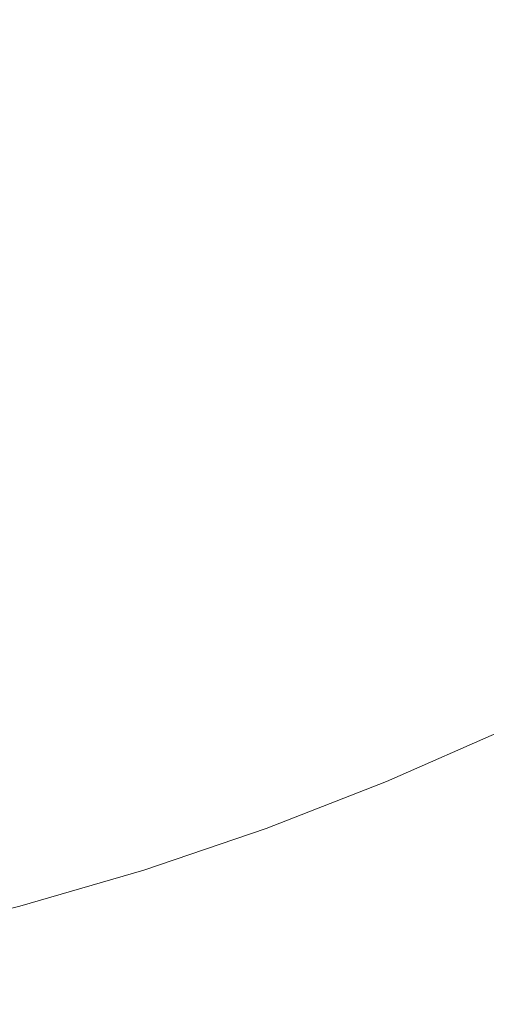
# Model space of a CAD drawing. Header units: centimetres. Extents: x -26 to 27.3, y -25.3 to -23.5.
# Tile 129 of 221: x 9.2602 to 9.3074, y -25.0596 to -24.9599. Entities that reach past the tile are written whole.
import ezdxf

# ---------------------------------------------------------------- set-up
doc = ezdxf.new("R2010")
doc.units = ezdxf.units.CM
doc.header["$LTSCALE"] = 2.54
doc.layers.add('Lucido design-1', color=7, linetype='Continuous')

# ---------------------------------------------------------------- blocks, each defined once
blk = doc.blocks.new('Gruppo-4-1')
at = {"color": 7, "linetype": 'Continuous', "lineweight": 9}
blk.add_3dface([(-25.917482, -23.559888, 1050.422055), (-25.917482, -25.159888, 1050.422055), (27.182518, -25.159888, 1050.422055), (27.182518, -23.559888, 1050.422055)], dxfattribs=at)
for points, invisible_edges in [([(9.307369, -24.955864, 1049.648395), (9.298701, -24.961124, 1049.648395), (9.297227, -24.958571, 1049.651215), (9.305785, -24.953378, 1049.651215)], 15), ([(9.274028, -24.956133, 1049.666981), (9.265381, -24.959938, 1049.666981), (9.264553, -24.957938, 1049.670411), (9.273114, -24.954171, 1049.670411)], 15), ([(9.284709, -24.956195, 1049.660343), (9.276049, -24.960466, 1049.660343), (9.275002, -24.958221, 1049.66364), (9.283565, -24.953998, 1049.66364)], 15), ([(9.295814, -24.956122, 1049.65415), (9.287146, -24.960877, 1049.65415), (9.285898, -24.958479, 1049.657194), (9.294462, -24.953781, 1049.657194)], 15), ([(9.264553, -24.957938, 1049.670411), (9.255836, -24.961328, 1049.670411), (9.255145, -24.959429, 1049.673921), (9.263779, -24.956071, 1049.673921)], 15), ([(9.275002, -24.958221, 1049.66364), (9.266263, -24.962066, 1049.66364), (9.265381, -24.959938, 1049.666981), (9.274028, -24.956133, 1049.666981)], 15), ([(9.285898, -24.958479, 1049.657194), (9.277137, -24.962799, 1049.657194), (9.276049, -24.960466, 1049.660343), (9.284709, -24.956195, 1049.660343)], 15), ([(9.297227, -24.958571, 1049.651215), (9.288452, -24.963385, 1049.651215), (9.287146, -24.960877, 1049.65415), (9.295814, -24.956122, 1049.65415)], 15), ([(9.309015, -24.958448, 1049.645696), (9.300233, -24.963777, 1049.645696), (9.298701, -24.961124, 1049.648395), (9.307369, -24.955864, 1049.648395)], 15), ([(9.265381, -24.959938, 1049.666981), (9.256576, -24.963362, 1049.666981), (9.255836, -24.961328, 1049.670411), (9.264553, -24.957938, 1049.670411)], 15), ([(9.276049, -24.960466, 1049.660343), (9.267211, -24.964355, 1049.660343), (9.266263, -24.962066, 1049.66364), (9.275002, -24.958221, 1049.66364)], 15), ([(9.287146, -24.960877, 1049.65415), (9.27828, -24.965249, 1049.65415), (9.277137, -24.962799, 1049.657194), (9.285898, -24.958479, 1049.657194)], 15), ([(9.31072, -24.961125, 1049.643121), (9.30182, -24.966525, 1049.643121), (9.300233, -24.963777, 1049.645696), (9.309015, -24.958448, 1049.645696)], 15), ([(9.298701, -24.961124, 1049.648395), (9.289813, -24.966, 1049.648395), (9.288452, -24.963385, 1049.651215), (9.297227, -24.958571, 1049.651215)], 15), ([(9.266263, -24.962066, 1049.66364), (9.257364, -24.965526, 1049.66364), (9.256576, -24.963362, 1049.666981), (9.265381, -24.959938, 1049.666981)], 15), ([(9.277137, -24.962799, 1049.657194), (9.268196, -24.966733, 1049.657194), (9.267211, -24.964355, 1049.660343), (9.276049, -24.960466, 1049.660343)], 15), ([(9.288452, -24.963385, 1049.651215), (9.279475, -24.967812, 1049.651215), (9.27828, -24.965249, 1049.65415), (9.287146, -24.960877, 1049.65415)], 15), ([(9.300233, -24.963777, 1049.645696), (9.291228, -24.968717, 1049.645696), (9.289813, -24.966, 1049.648395), (9.298701, -24.961124, 1049.648395)], 15), ([(9.312482, -24.963891, 1049.640676), (9.30346, -24.969366, 1049.640676), (9.30182, -24.966525, 1049.643121), (9.31072, -24.961125, 1049.643121)], 15), ([(9.267211, -24.964355, 1049.660343), (9.258211, -24.967854, 1049.660343), (9.257364, -24.965526, 1049.66364), (9.266263, -24.962066, 1049.66364)], 15), ([(9.27828, -24.965249, 1049.65415), (9.269231, -24.969231, 1049.65415), (9.268196, -24.966733, 1049.657194), (9.277137, -24.962799, 1049.657194)], 15), ([(9.289813, -24.966, 1049.648395), (9.28072, -24.970484, 1049.648395), (9.279475, -24.967812, 1049.651215), (9.288452, -24.963385, 1049.651215)], 15), ([(9.268196, -24.966733, 1049.657194), (9.259092, -24.970274, 1049.657194), (9.258211, -24.967854, 1049.660343), (9.267211, -24.964355, 1049.660343)], 15), ([(9.30182, -24.966525, 1049.643121), (9.292693, -24.971533, 1049.643121), (9.291228, -24.968717, 1049.645696), (9.300233, -24.963777, 1049.645696)], 15), ([(9.314298, -24.966742, 1049.638366), (9.30515, -24.972293, 1049.638366), (9.30346, -24.969366, 1049.640676), (9.312482, -24.963891, 1049.640676)], 15), ([(9.279475, -24.967812, 1049.651215), (9.270313, -24.971844, 1049.651215), (9.269231, -24.969231, 1049.65415), (9.27828, -24.965249, 1049.65415)], 15), ([(9.291228, -24.968717, 1049.645696), (9.282015, -24.97326, 1049.645696), (9.28072, -24.970484, 1049.648395), (9.289813, -24.966, 1049.648395)], 15), ([(9.269231, -24.969231, 1049.65415), (9.260017, -24.972814, 1049.65415), (9.259092, -24.970274, 1049.657194), (9.268196, -24.966733, 1049.657194)], 15), ([(9.30346, -24.969366, 1049.640676), (9.294208, -24.974442, 1049.640676), (9.292693, -24.971533, 1049.643121), (9.30182, -24.966525, 1049.643121)], 15), ([(9.316165, -24.969672, 1049.636193), (9.306887, -24.975302, 1049.636193), (9.30515, -24.972293, 1049.638366), (9.314298, -24.966742, 1049.638366)], 15), ([(9.28072, -24.970484, 1049.648395), (9.271441, -24.974567, 1049.648395), (9.270313, -24.971844, 1049.651215), (9.279475, -24.967812, 1049.651215)], 15), ([(9.270313, -24.971844, 1049.651215), (9.260984, -24.975471, 1049.651215), (9.260017, -24.972814, 1049.65415), (9.269231, -24.969231, 1049.65415)], 15), ([(9.292693, -24.971533, 1049.643121), (9.283357, -24.976137, 1049.643121), (9.282015, -24.97326, 1049.645696), (9.291228, -24.968717, 1049.645696)], 15), ([(9.30515, -24.972293, 1049.638366), (9.295768, -24.97744, 1049.638366), (9.294208, -24.974442, 1049.640676), (9.30346, -24.969366, 1049.640676)], 15), ([(9.282015, -24.97326, 1049.645696), (9.272613, -24.977397, 1049.645696), (9.271441, -24.974567, 1049.648395), (9.28072, -24.970484, 1049.648395)], 15), ([(9.31808, -24.972678, 1049.634163), (9.30867, -24.978389, 1049.634163), (9.306887, -24.975302, 1049.636193), (9.316165, -24.969672, 1049.636193)], 15), ([(9.271441, -24.974567, 1049.648395), (9.261992, -24.978242, 1049.648395), (9.260984, -24.975471, 1049.651215), (9.270313, -24.971844, 1049.651215)], 15), ([(9.294208, -24.974442, 1049.640676), (9.284743, -24.979109, 1049.640676), (9.283357, -24.976137, 1049.643121), (9.292693, -24.971533, 1049.643121)], 15), ([(9.306887, -24.975302, 1049.636193), (9.297373, -24.980522, 1049.636193), (9.295768, -24.97744, 1049.638366), (9.30515, -24.972293, 1049.638366)], 15), ([(9.260984, -24.975471, 1049.651215), (9.251506, -24.978689, 1049.651215), (9.250655, -24.975992, 1049.65415), (9.260017, -24.972814, 1049.65415)], 15), ([(9.283357, -24.976137, 1049.643121), (9.273828, -24.98033, 1049.643121), (9.272613, -24.977397, 1049.645696), (9.282015, -24.97326, 1049.645696)], 15), ([(9.295768, -24.97744, 1049.638366), (9.286171, -24.982173, 1049.638366), (9.284743, -24.979109, 1049.640676), (9.294208, -24.974442, 1049.640676)], 15), ([(9.261992, -24.978242, 1049.648395), (9.252392, -24.9815, 1049.648395), (9.251506, -24.978689, 1049.651215), (9.260984, -24.975471, 1049.651215)], 15), ([(9.272613, -24.977397, 1049.645696), (9.26304, -24.98112, 1049.645696), (9.261992, -24.978242, 1049.648395), (9.271441, -24.974567, 1049.648395)], 15), ([(9.30867, -24.978389, 1049.634163), (9.299019, -24.983684, 1049.634163), (9.297373, -24.980522, 1049.636193), (9.306887, -24.975302, 1049.636193)], 15), ([(9.284743, -24.979109, 1049.640676), (9.275083, -24.98336, 1049.640676), (9.273828, -24.98033, 1049.643121), (9.283357, -24.976137, 1049.643121)], 15), ([(9.273828, -24.98033, 1049.643121), (9.264125, -24.984103, 1049.643121), (9.26304, -24.98112, 1049.645696), (9.272613, -24.977397, 1049.645696)], 15), ([(9.297373, -24.980522, 1049.636193), (9.28764, -24.985322, 1049.636193), (9.286171, -24.982173, 1049.638366), (9.295768, -24.97744, 1049.638366)], 15), ([(9.26304, -24.98112, 1049.645696), (9.253313, -24.984422, 1049.645696), (9.252392, -24.9815, 1049.648395), (9.261992, -24.978242, 1049.648395)], 15), ([(9.310493, -24.981548, 1049.63228), (9.300703, -24.986919, 1049.63228), (9.299019, -24.983684, 1049.634163), (9.30867, -24.978389, 1049.634163)], 15), ([(9.286171, -24.982173, 1049.638366), (9.276376, -24.986482, 1049.638366), (9.275083, -24.98336, 1049.640676), (9.284743, -24.979109, 1049.640676)], 15), ([(9.275083, -24.98336, 1049.640676), (9.265247, -24.987185, 1049.640676), (9.264125, -24.984103, 1049.643121), (9.273828, -24.98033, 1049.643121)], 15), ([(9.264125, -24.984103, 1049.643121), (9.254268, -24.987449, 1049.643121), (9.253313, -24.984422, 1049.645696), (9.26304, -24.98112, 1049.645696)], 15), ([(9.299019, -24.983684, 1049.634163), (9.289146, -24.988552, 1049.634163), (9.28764, -24.985322, 1049.636193), (9.297373, -24.980522, 1049.636193)], 15), ([(9.28764, -24.985322, 1049.636193), (9.277706, -24.989693, 1049.636193), (9.276376, -24.986482, 1049.638366), (9.286171, -24.982173, 1049.638366)], 15), ([(9.312356, -24.984774, 1049.630546), (9.302423, -24.990224, 1049.630546), (9.300703, -24.986919, 1049.63228), (9.310493, -24.981548, 1049.63228)], 15), ([(9.276376, -24.986482, 1049.638366), (9.266403, -24.990361, 1049.638366), (9.265247, -24.987185, 1049.640676), (9.275083, -24.98336, 1049.640676)], 15), ([(9.265247, -24.987185, 1049.640676), (9.255254, -24.990577, 1049.640676), (9.254268, -24.987449, 1049.643121), (9.264125, -24.984103, 1049.643121)], 15), ([(9.300703, -24.986919, 1049.63228), (9.290688, -24.991858, 1049.63228), (9.289146, -24.988552, 1049.634163), (9.299019, -24.983684, 1049.634163)], 15), ([(9.289146, -24.988552, 1049.634163), (9.27907, -24.992986, 1049.634163), (9.277706, -24.989693, 1049.636193), (9.28764, -24.985322, 1049.636193)], 15), ([(9.314254, -24.988062, 1049.628965), (9.304176, -24.993591, 1049.628965), (9.302423, -24.990224, 1049.630546), (9.312356, -24.984774, 1049.630546)], 15), ([(9.266403, -24.990361, 1049.638366), (9.25627, -24.9938, 1049.638366), (9.255254, -24.990577, 1049.640676), (9.265247, -24.987185, 1049.640676)], 15), ([(9.277706, -24.989693, 1049.636193), (9.267592, -24.993626, 1049.636193), (9.266403, -24.990361, 1049.638366), (9.276376, -24.986482, 1049.638366)], 15), ([(9.302423, -24.990224, 1049.630546), (9.292262, -24.995235, 1049.630546), (9.290688, -24.991858, 1049.63228), (9.300703, -24.986919, 1049.63228)], 15), ([(9.316185, -24.991407, 1049.627541), (9.305959, -24.997017, 1049.627541), (9.304176, -24.993591, 1049.628965), (9.314254, -24.988062, 1049.628965)], 15), ([(9.290688, -24.991858, 1049.63228), (9.280466, -24.996356, 1049.63228), (9.27907, -24.992986, 1049.634163), (9.289146, -24.988552, 1049.634163)], 15), ([(9.267592, -24.993626, 1049.636193), (9.257315, -24.997115, 1049.636193), (9.25627, -24.9938, 1049.638366), (9.266403, -24.990361, 1049.638366)], 15), ([(9.27907, -24.992986, 1049.634163), (9.268811, -24.996975, 1049.634163), (9.267592, -24.993626, 1049.636193), (9.277706, -24.989693, 1049.636193)], 15), ([(9.304176, -24.993591, 1049.628965), (9.293866, -24.998676, 1049.628965), (9.292262, -24.995235, 1049.630546), (9.302423, -24.990224, 1049.630546)], 15), ([(9.318146, -24.994802, 1049.626276), (9.30777, -25.000495, 1049.626276), (9.305959, -24.997017, 1049.627541), (9.316185, -24.991407, 1049.627541)], 15), ([(9.292262, -24.995235, 1049.630546), (9.281892, -24.999798, 1049.630546), (9.280466, -24.996356, 1049.63228), (9.290688, -24.991858, 1049.63228)], 15), ([(9.280466, -24.996356, 1049.63228), (9.270058, -25.000403, 1049.63228), (9.268811, -24.996975, 1049.634163), (9.27907, -24.992986, 1049.634163)], 15), ([(9.268811, -24.996975, 1049.634163), (9.258387, -25.000514, 1049.634163), (9.257315, -24.997115, 1049.636193), (9.267592, -24.993626, 1049.636193)], 15), ([(9.305959, -24.997017, 1049.627541), (9.295499, -25.002176, 1049.627541), (9.293866, -24.998676, 1049.628965), (9.304176, -24.993591, 1049.628965)], 15), ([(9.293866, -24.998676, 1049.628965), (9.283345, -25.003305, 1049.628965), (9.281892, -24.999798, 1049.630546), (9.292262, -24.995235, 1049.630546)], 15), ([(9.281892, -24.999798, 1049.630546), (9.271332, -25.003904, 1049.630546), (9.270058, -25.000403, 1049.63228), (9.280466, -24.996356, 1049.63228)], 15), ([(9.270058, -25.000403, 1049.63228), (9.259484, -25.003993, 1049.63228), (9.258387, -25.000514, 1049.634163), (9.268811, -24.996975, 1049.634163)], 15), ([(9.30777, -25.000495, 1049.626276), (9.297155, -25.005729, 1049.626276), (9.295499, -25.002176, 1049.627541), (9.305959, -24.997017, 1049.627541)], 15), ([(9.295499, -25.002176, 1049.627541), (9.284823, -25.006873, 1049.627541), (9.283345, -25.003305, 1049.628965), (9.293866, -24.998676, 1049.628965)], 15), ([(9.271332, -25.003904, 1049.630546), (9.260604, -25.007546, 1049.630546), (9.259484, -25.003993, 1049.63228), (9.270058, -25.000403, 1049.63228)], 15), ([(9.283345, -25.003305, 1049.628965), (9.272631, -25.007472, 1049.628965), (9.271332, -25.003904, 1049.630546), (9.281892, -24.999798, 1049.630546)], 15), ([(9.309604, -25.004018, 1049.625172), (9.298834, -25.00933, 1049.625172), (9.297155, -25.005729, 1049.626276), (9.30777, -25.000495, 1049.626276)], 15), ([(9.297155, -25.005729, 1049.626276), (9.286323, -25.010495, 1049.626276), (9.284823, -25.006873, 1049.627541), (9.295499, -25.002176, 1049.627541)], 15), ([(9.284823, -25.006873, 1049.627541), (9.273952, -25.011101, 1049.627541), (9.272631, -25.007472, 1049.628965), (9.283345, -25.003305, 1049.628965)], 15), ([(9.260604, -25.007546, 1049.630546), (9.249727, -25.010716, 1049.630546), (9.248763, -25.007118, 1049.63228), (9.259484, -25.003993, 1049.63228)], 15), ([(9.272631, -25.007472, 1049.628965), (9.261746, -25.011167, 1049.628965), (9.260604, -25.007546, 1049.630546), (9.271332, -25.003904, 1049.630546)], 15), ([(9.31146, -25.007583, 1049.624232), (9.300533, -25.012971, 1049.624232), (9.298834, -25.00933, 1049.625172), (9.309604, -25.004018, 1049.625172)], 15), ([(9.298834, -25.00933, 1049.625172), (9.287843, -25.014166, 1049.625172), (9.286323, -25.010495, 1049.626276), (9.297155, -25.005729, 1049.626276)], 15), ([(9.286323, -25.010495, 1049.626276), (9.275293, -25.014785, 1049.626276), (9.273952, -25.011101, 1049.627541), (9.284823, -25.006873, 1049.627541)], 15), ([(9.261746, -25.011167, 1049.628965), (9.25071, -25.014383, 1049.628965), (9.249727, -25.010716, 1049.630546), (9.260604, -25.007546, 1049.630546)], 15), ([(9.273952, -25.011101, 1049.627541), (9.262907, -25.01485, 1049.627541), (9.261746, -25.011167, 1049.628965), (9.272631, -25.007472, 1049.628965)], 15), ([(9.313333, -25.011182, 1049.623459), (9.302247, -25.016649, 1049.623459), (9.300533, -25.012971, 1049.624232), (9.31146, -25.007583, 1049.624232)], 15), ([(9.300533, -25.012971, 1049.624232), (9.289381, -25.017878, 1049.624232), (9.287843, -25.014166, 1049.625172), (9.298834, -25.00933, 1049.625172)], 15), ([(9.262907, -25.01485, 1049.627541), (9.251709, -25.018114, 1049.627541), (9.25071, -25.014383, 1049.628965), (9.261746, -25.011167, 1049.628965)], 15), ([(9.275293, -25.014785, 1049.626276), (9.264086, -25.018589, 1049.626276), (9.262907, -25.01485, 1049.627541), (9.273952, -25.011101, 1049.627541)], 15), ([(9.287843, -25.014166, 1049.625172), (9.276652, -25.018518, 1049.625172), (9.275293, -25.014785, 1049.626276), (9.286323, -25.010495, 1049.626276)], 15), ([(9.315221, -25.014809, 1049.622853), (9.303976, -25.020355, 1049.622853), (9.302247, -25.016649, 1049.623459), (9.313333, -25.011182, 1049.623459)], 15), ([(9.302247, -25.016649, 1049.623459), (9.290934, -25.021627, 1049.623459), (9.289381, -25.017878, 1049.624232), (9.300533, -25.012971, 1049.624232)], 15), ([(9.289381, -25.017878, 1049.624232), (9.278026, -25.022294, 1049.624232), (9.276652, -25.018518, 1049.625172), (9.287843, -25.014166, 1049.625172)], 15), ([(9.264086, -25.018589, 1049.626276), (9.252724, -25.021901, 1049.626276), (9.251709, -25.018114, 1049.627541), (9.262907, -25.01485, 1049.627541)], 15), ([(9.276652, -25.018518, 1049.625172), (9.265281, -25.022378, 1049.625172), (9.264086, -25.018589, 1049.626276), (9.275293, -25.014785, 1049.626276)], 15), ([(9.317121, -25.018458, 1049.622417), (9.305714, -25.024084, 1049.622417), (9.303976, -25.020355, 1049.622853), (9.315221, -25.014809, 1049.622853)], 15), ([(9.303976, -25.020355, 1049.622853), (9.292499, -25.025405, 1049.622853), (9.290934, -25.021627, 1049.623459), (9.302247, -25.016649, 1049.623459)], 15), ([(9.290934, -25.021627, 1049.623459), (9.279414, -25.026107, 1049.623459), (9.278026, -25.022294, 1049.624232), (9.289381, -25.017878, 1049.624232)], 15), ([(9.265281, -25.022378, 1049.625172), (9.253752, -25.025738, 1049.625172), (9.252724, -25.021901, 1049.626276), (9.264086, -25.018589, 1049.626276)], 15), ([(9.278026, -25.022294, 1049.624232), (9.266489, -25.02621, 1049.624232), (9.265281, -25.022378, 1049.625172), (9.276652, -25.018518, 1049.625172)], 15), ([(9.319029, -25.022124, 1049.62215), (9.307461, -25.027829, 1049.62215), (9.305714, -25.024084, 1049.622417), (9.317121, -25.018458, 1049.622417)], 15), ([(9.305714, -25.024084, 1049.622417), (9.294073, -25.029206, 1049.622417), (9.292499, -25.025405, 1049.622853), (9.303976, -25.020355, 1049.622853)], 15), ([(9.279414, -25.026107, 1049.623459), (9.267709, -25.03008, 1049.623459), (9.266489, -25.02621, 1049.624232), (9.278026, -25.022294, 1049.624232)], 15), ([(9.292499, -25.025405, 1049.622853), (9.280812, -25.029949, 1049.622853), (9.279414, -25.026107, 1049.623459), (9.290934, -25.021627, 1049.623459)], 15), ([(9.266489, -25.02621, 1049.624232), (9.254792, -25.02962, 1049.624232), (9.253752, -25.025738, 1049.625172), (9.265281, -25.022378, 1049.625172)], 15), ([(9.307461, -25.027829, 1049.62215), (9.295655, -25.033024, 1049.62215), (9.294073, -25.029206, 1049.622417), (9.305714, -25.024084, 1049.622417)], 15), ([(9.267709, -25.03008, 1049.623459), (9.255842, -25.033539, 1049.623459), (9.254792, -25.02962, 1049.624232), (9.266489, -25.02621, 1049.624232)], 15), ([(9.280812, -25.029949, 1049.622853), (9.268939, -25.03398, 1049.622853), (9.267709, -25.03008, 1049.623459), (9.279414, -25.026107, 1049.623459)], 15), ([(9.294073, -25.029206, 1049.622417), (9.282219, -25.033816, 1049.622417), (9.280812, -25.029949, 1049.622853), (9.292499, -25.025405, 1049.622853)], 15), ([(9.309303, -25.03178, 1049.622055), (9.297323, -25.037052, 1049.622055), (9.295655, -25.033024, 1049.62215), (9.307461, -25.027829, 1049.62215)], 14), ([(9.295655, -25.033024, 1049.62215), (9.283633, -25.037699, 1049.62215), (9.282219, -25.033816, 1049.622417), (9.294073, -25.029206, 1049.622417)], 15), ([(9.268939, -25.03398, 1049.622853), (9.256901, -25.037489, 1049.622853), (9.255842, -25.033539, 1049.623459), (9.267709, -25.03008, 1049.623459)], 15), ([(9.282219, -25.033816, 1049.622417), (9.270176, -25.037904, 1049.622417), (9.268939, -25.03398, 1049.622853), (9.280812, -25.029949, 1049.622853)], 15), ([(9.297323, -25.037052, 1049.622055), (9.309303, -25.03178, 1049.622055), (27.182518, -25.159888, 1049.622055)], 10), ([(9.297323, -25.037052, 1049.622055), (9.285124, -25.041796, 1049.622055), (9.283633, -25.037699, 1049.62215), (9.295655, -25.033024, 1049.62215)], 14), ([(9.270176, -25.037904, 1049.622417), (9.257966, -25.041463, 1049.622417), (9.256901, -25.037489, 1049.622853), (9.268939, -25.03398, 1049.622853)], 15), ([(9.283633, -25.037699, 1049.62215), (9.271419, -25.041845, 1049.62215), (9.270176, -25.037904, 1049.622417), (9.282219, -25.033816, 1049.622417)], 15), ([(27.182518, -25.159888, 1049.622055), (9.285124, -25.041796, 1049.622055), (9.297323, -25.037052, 1049.622055)], 9), ([(9.271419, -25.041845, 1049.62215), (9.259035, -25.045454, 1049.62215), (9.257966, -25.041463, 1049.622417), (9.270176, -25.037904, 1049.622417)], 15), ([(9.285124, -25.041796, 1049.622055), (9.27273, -25.046003, 1049.622055), (9.271419, -25.041845, 1049.62215), (9.283633, -25.037699, 1049.62215)], 14), ([(9.27273, -25.046003, 1049.622055), (9.260164, -25.049666, 1049.622055), (9.259035, -25.045454, 1049.62215), (9.271419, -25.041845, 1049.62215)], 14), ([(9.27273, -25.046003, 1049.622055), (9.285124, -25.041796, 1049.622055), (27.182518, -25.159888, 1049.622055)], 10), ([(27.182518, -25.159888, 1049.622055), (9.260164, -25.049666, 1049.622055), (9.27273, -25.046003, 1049.622055)], 9), ([(27.182518, -25.159888, 1049.622055), (9.24745, -25.052777, 1049.622055), (9.260164, -25.049666, 1049.622055)], 9), ([(27.182518, -25.159888, 1049.622055), (9.234612, -25.05533, 1049.622055), (9.24745, -25.052777, 1049.622055)], 9), ([(9.221676, -25.057321, 1049.622055), (9.234612, -25.05533, 1049.622055), (27.182518, -25.159888, 1049.622055)], 10), ([(27.182518, -25.159888, 1049.622055), (9.208665, -25.058746, 1049.622055), (9.221676, -25.057321, 1049.622055)], 9), ([(27.182518, -25.159888, 1049.622055), (9.195604, -25.059602, 1049.622055), (9.208665, -25.058746, 1049.622055)], 9)]:
    blk.add_3dface(points, dxfattribs=dict(at, invisible_edges=invisible_edges))

msp = doc.modelspace()

# ---------------------------------------------------------------- block references
at = {"layer": 'Lucido design-1', "color": 7}
msp.add_blockref('Gruppo-4-1', (0, 0), dxfattribs=at)

doc.saveas('drawing.dxf')
